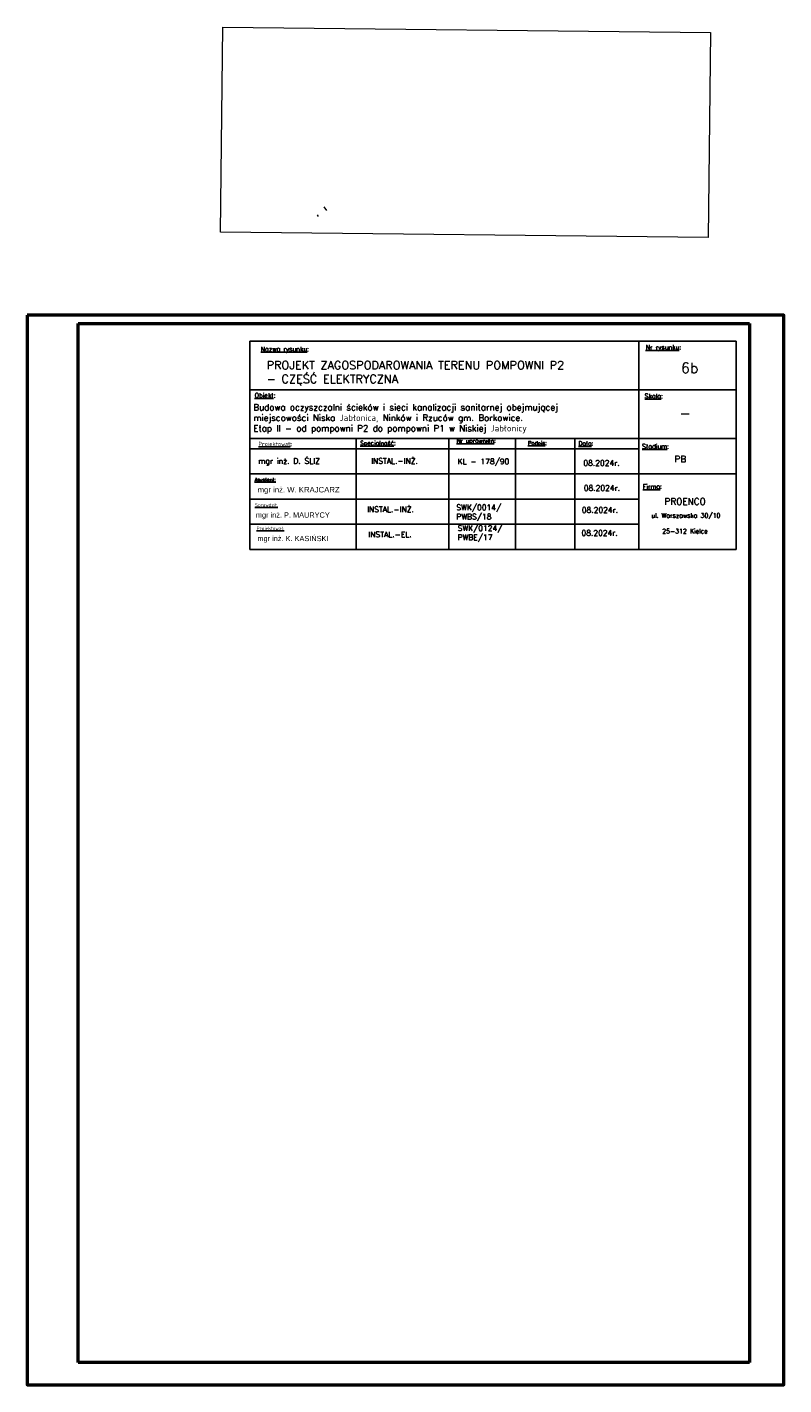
# Model space of a CAD drawing. Header units: millimetres. Extents: x 5659 to 8126, y 727 to 2118.
# Tile 1 of 53: x 6405 to 6615, y 727 to 1104. Entities that reach past the tile are written whole.
import ezdxf

# ---------------------------------------------------------------- set-up
doc = ezdxf.new("R2010")
doc.units = ezdxf.units.MM
doc.header["$XCLIPFRAME"] = 0
doc.set_wipeout_variables(frame=1)
doc.linetypes.add('GDE', pattern=[0])
for name, color, linetype, lineweight in [('.domiar', 250, 'Continuous', 9), ('BUBZ02_W', 7, 'Continuous', 13), ('EDZPD_L_0', 3, 'GDE', 18), ('ons', 6, 'Continuous', 50), ('TABELKI', 7, 'Continuous', 25)]:
    doc.layers.add(name, color=color, linetype=linetype, lineweight=lineweight)
doc.styles.get("Standard").update_dxf_attribs({"font": 'arial.ttf'})
picture_1 = doc.add_image_def('image3.jpg', size_in_pixel=(2480, 3507))
picture_2 = doc.add_image_def('image5.jpg', size_in_pixel=(4960, 7015))

msp = doc.modelspace()

# ---------------------------------------------------------------- linework, layer by layer
at = {"layer": 'BUBZ02_W', "linetype": 'Continuous', "lineweight": 13}
for p, q in [((6485.512, 1051.767), (6485.232, 1052.207)), ((6487.872, 1053.367), (6487.152, 1054.447))]:
    msp.add_line(p, q, dxfattribs=at)
at = {"layer": 'EDZPD_L_0', "linetype": 'GDE'}
msp.add_line((6550.532, 994.648), (6550.06, 995.26), dxfattribs=at)
at = {"layer": 'TABELKI'}
msp.add_line((6533.967, 988.196), (6601.479, 988.196), dxfattribs=at)

# ---------------------------------------------------------------- pictures from other files: only their frames are drawn
at = {"layer": '.domiar', "linetype": 'Continuous'}
image = msp.add_image(picture_2, insert=(6716.532, 750.553), size_in_units=(419.54, 593.361), rotation=89.355948, dxfattribs=at)
image.dxf.v_pixel = (-0.0845793, 0.00095078)
image.set_boundary_path([(3474.269, 3922.716), (4147.368, 5523.315)])
at = {"layer": 'ons', "color": 7, "true_color": 0xffffff}
image = msp.add_image(picture_1, insert=(6400.672, 729.612), size_in_units=(209.973, 296.926), dxfattribs=at)
image.set_boundary_path([(214.039, 52.912), (2415.05, 3460.072)])

# ---------------------------------------------------------------- next in the draw order: wipeouts: each hides what was drawn before it
msp.add_wipeout([(6466.455, 1017.09), (6601.479, 1017.09), (6601.479, 959.302), (6466.455, 959.302)]).dxf.layer = 'TABELKI'

# ---------------------------------------------------------------- next in the draw order: linework, layer by layer
at = {"layer": 'TABELKI'}
msp.add_line((6533.967, 988.196), (6601.479, 988.196), dxfattribs=at)

# ---------------------------------------------------------------- next in the draw order: wipeouts: each hides what was drawn before it
msp.add_wipeout([(6466.455, 1017.09), (6601.479, 1017.09), (6601.479, 959.302), (6466.455, 959.302)]).dxf.layer = 'TABELKI'

# ---------------------------------------------------------------- next in the draw order: linework, layer by layer
at = {"layer": 'ons'}
msp.add_lwpolyline([(6404.685, 1024.314), (6404.685, 727.314), (6614.685, 727.314), (6614.685, 1024.314), (6404.685, 1024.314)], dxfattribs=at)
at = {"layer": 'TABELKI'}
for p, q in [((6466.455, 1017.09), (6601.479, 1017.09)), ((6466.455, 959.302), (6466.455, 1017.09)), ((6574.472, 1017.09), (6574.472, 959.302)), ((6601.479, 1017.09), (6601.479, 959.302)), ((6466.455, 1003.576), (6601.479, 1003.576)), ((6466.455, 990.063), (6601.479, 990.063)), ((6496.024, 990.063), (6496.027, 959.302)), ((6521.739, 990.219), (6521.742, 959.302)), ((6540.197, 990.063), (6540.2, 959.302)), ((6556.711, 989.906), (6556.714, 959.302)), ((6466.455, 987.226), (6574.472, 987.226)), ((6466.455, 980.245), (6601.479, 980.245)), ((6466.455, 973.264), (6574.472, 973.264)), ((6601.479, 959.302), (6466.455, 959.302))]:
    msp.add_line(p, q, dxfattribs=at)
msp.add_lwpolyline([(6466.455, 966.283), (6574.472, 966.283)], dxfattribs=at)

# ---------------------------------------------------------------- next in the draw order: texts
at = {"layer": 'TABELKI', "attachment_point": 1}
for s, insert, char_height, width in [('{\\Fsimplex.shx|c238;\\LNazwa rysunku\\l:}', (6469.489, 1015.569), 1.27764, 51.28511), ('{\\Fsimplex.shx|c238;\\LNr rysunku\\l:}', (6576.318, 1016.079), 1.27764, 51.28511), ('{\\Fsimplex.shx|c238;\\LObiekt\\l:}', (6467.823, 1002.7), 1.27764, 51.28511), ('{\\Fsimplex.shx|c238;\\LSkala\\l:}', (6576.063, 1002.528), 1.27764, 51.28511), ('{\\Fsimplex.shx|c238;\\LProjektował\\l:}', (6468.858, 989.169), 1.17936, 47.3401), ('{\\Fsimplex|c238;\\LSpecjalność\\l:}', (6497.119, 989.407), 1.17936, 47.3401), ('{\\Fsimplex.shx|c238;\\LNr uprawnień\\l:}', (6523.809, 990.063), 1.17936, 47.3401), ('{\\Fsimplex.shx|c238;\\LPodpis\\l:}', (6543.649, 989.359), 1.08108, 47.3401), ('{\\Fsimplex.shx|c238;\\LData\\l:}', (6557.703, 989.33), 1.17936, 47.3401), ('{\\Fsimplex.shx|c238;\\LStadium\\l:}', (6575.325, 988.536), 1.27764, 51.28511), ('{\\fsimplex.shx|b0|i0|c238|p0;\\LAsystent:}', (6467.823, 979.146), 0.9828, 39.45009), ('{\\Fsimplex.shx|c238;\\LFirma\\l:}', (6575.536, 977.406), 1.27764, 51.28511), ('{\\fsimplex.shx|b0|i0|c238|p0;\\LSprawdził:}', (6467.912, 972.133), 0.9828, 39.45009), ('{\\Fsimplex.shx|c238;ul. Warszawska 30/10}', (6577.888, 969.362), 1.26126, 35.50508), ('{\\fsimplex.shx|b0|i0|c238|p0;\\LProjektował:}', (6468.348, 965.605), 0.9828, 39.45009), ('{\\Fsimplex.shx|c238;25-312 Kielce}', (6580.944, 964.999), 1.26126, 35.50508)]:
    msp.add_mtext(s, dxfattribs=dict(at, insert=insert, char_height=char_height, width=width))
at = {"layer": 'TABELKI', "lineweight": 25, "attachment_point": 1}
for s, insert, char_height, width in [('{\\fsimplex.shx|b0|i0|c238|p0;PROJEKT ZAGOSPODAROWANIA TERENU POMPOWNI P2 \\P- CZĘŚĆ ELEKTRYCZNA}', (6471.148, 1011.603), 2.2932, 117.96163), ('{\\fsimplex.shx|b0|i0|c238|p0;6b}', (6586.165, 1011.116), 2.8665, 71.01016), ('\\pt116.74;{\\Fsimplex|c238;Budowa oczyszczalni ścieków i sieci kanalizacji sanitarnej obejmującej \\Pmiejscowości Niska Jabłonica, Ninków i Rzuców gm. Borkowice. \\PEtap II - od pompowni P2 do pompowni P1 w Niskiej Jabłonicy}', (6467.461, 999.639), 1.75135, 116.13409), ('{\\fsimplex.shx|b0|i0|c238|p0;-}', (6585.669, 998.559), 2.8665, 71.01016), ('{\\Fsimplex.shx|c238;\\H0.6622x;mgr inż. D. ŚLIZ}', (6468.811, 984.624), 2.31892, 82.57314), ('{\\Fsimplex.shx|c238;INSTAL.-INŻ.}', (6500.142, 984.641), 1.53563, 107.34508), ('{\\Fsimplex.shx|c238;KL - 178/90}', (6524.151, 984.488), 1.53563, 107.34508), ('{\\fsimplex.shx|b0|i0|c238|p0;08.2024r.}', (6559.049, 984.06), 1.53563, 107.34508), ('{\\Fsimplex|c238;PB}', (6584.332, 985.279), 1.8018, 71.01016), ('{\\H0.6622x;mgr inż. W. KRAJCARZ}', (6468.639, 976.652), 2.31892, 82.57314), ('{\\fsimplex.shx|b0|i0|c238|p0;08.2024r.}', (6559.156, 977.113), 1.53563, 107.34508), ('mgr inż. P. MAURYCY', (6468.145, 969.582), 1.46092, 52.02108), ('{\\Fsimplex.shx|c238;INSTAL.-INŻ.}', (6499.027, 971.188), 1.53563, 107.34508), ('{\\Fsimplex|c238;SWK/0014/\\PPWBS/18}', (6523.803, 971.723), 1.53563, 107.34508), ('{\\fsimplex.shx|b0|i0|c238|p0;08.2024r.}', (6558.612, 971.019), 1.53563, 107.34508), ('{\\Fsimplex|c238;SWK/0124/\\PPWBE/17}', (6524.152, 965.958), 1.53563, 107.34508), ('mgr inż. K. KASIŃSKI', (6468.581, 963.053), 1.46092, 52.02108), ('{\\Fsimplex|c238;INSTAL.-EL.}', (6499.376, 964.217), 1.53563, 107.34508), ('{\\fsimplex.shx|b0|i0|c238|p0;08.2024r.}', (6558.522, 964.645), 1.53563, 107.34508)]:
    msp.add_mtext(s, dxfattribs=dict(at, insert=insert, char_height=char_height, width=width))
at = {"layer": 'TABELKI', "lineweight": 30, "insert": (6581.579, 973.51), "char_height": 1.8018, "width": 71.01016, "attachment_point": 1}
msp.add_mtext('{\\Fsimplex.shx|c238;PROENCO}', dxfattribs=at)

doc.saveas('drawing.dxf')
